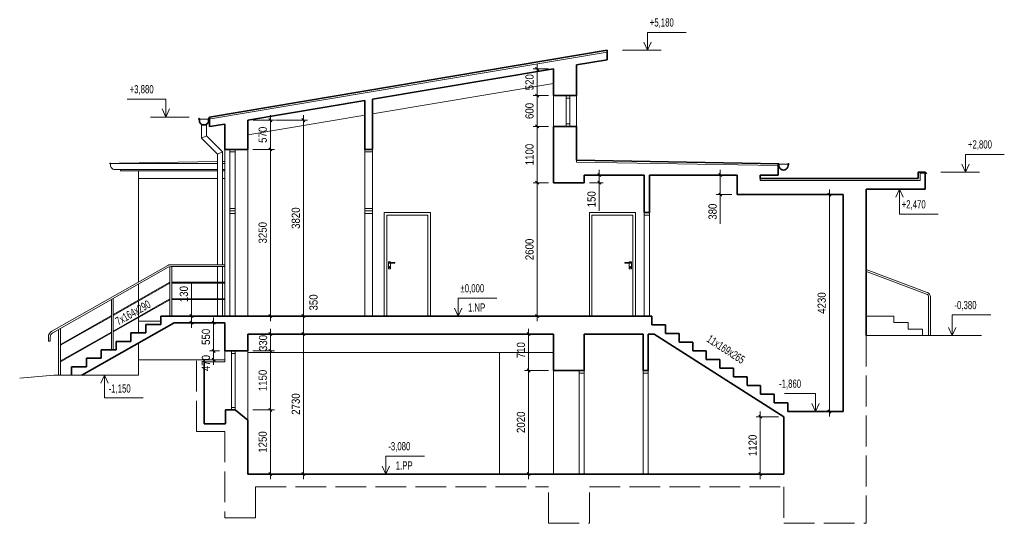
# Model space of a CAD drawing. Header units: millimetres. Extents: x -12269 to 6933, y -28686 to -18867.
import ezdxf

# ---------------------------------------------------------------- set-up
doc = ezdxf.new("R2010")
doc.units = ezdxf.units.MM
doc.linetypes.add('Carkovana 2x_1', pattern=[780, 600, -180])
doc.layers.add('XR$1$ŘEZY_1', color=7, linetype='Continuous', lineweight=25)

# ---------------------------------------------------------------- blocks, each defined once
blk = doc.blocks.new('NSY140')
at = {"color": 0, "linetype": 'ByBlock', "lineweight": -2}
for p, q in [((-50, 0), (50, 0)), ((-30, -30), (30, 30)), ((0, -50), (0, 50))]:
    blk.add_line(p, q, dxfattribs=at)

msp = doc.modelspace()

# ---------------------------------------------------------------- linework, layer by layer
at = {"layer": 'XR$1$ŘEZY_1', "color": 96, "linetype": 'Continuous', "lineweight": 13}
for p, q in [((728, -19114), (-26, -19114)), ((-26, -19114), (-26, -19462)), ((-26, -19462), (-98, -19305)), ((-26, -19462), (45, -19305)), ((242, -19462), (-512, -19462)), ((-2177, -19726), (-2177, -20446)), ((-1959, -19826), (-2257, -19826)), ((-1959, -20346), (-2257, -20346)), ((-1959, -20346), (-2257, -20346)), ((-2177, -20246), (-2177, -21046)), ((-9416, -20416), (-10171, -20416)), ((-9416, -20416), (-9416, -20764)), ((-9416, -20764), (-9488, -20607)), ((-9416, -20764), (-9345, -20607)), ((-7380, -21496), (-7380, -20726)), ((-6735, -24746), (-6735, -20726)), ((-8963, -20764), (-9718, -20764)), ((-7719, -20826), (-7300, -20826)), ((-7280, -20826), (-6655, -20826)), ((-2177, -20846), (-2177, -22146)), ((-1959, -20946), (-2257, -20946)), ((-1959, -20946), (-2257, -20946)), ((-7380, -21296), (-7380, -24746)), ((-7719, -21396), (-7300, -21396)), ((-7719, -21396), (-7300, -21396)), ((6933, -21493), (6179, -21493)), ((6179, -21493), (6179, -21841)), ((6179, -21841), (6107, -21684)), ((6179, -21841), (6250, -21684)), ((-967, -21796), (-967, -22046)), ((1394, -21796), (1394, -22276)), ((6447, -21841), (5693, -21841)), ((-1959, -22046), (-2257, -22046)), ((-1959, -22046), (-2257, -22046)), ((-2177, -21946), (-2177, -24746)), ((-1159, -21896), (-887, -21896)), ((-1159, -22046), (-887, -22046)), ((-967, -22046), (-967, -22591)), ((1621, -21896), (1314, -21896)), ((3523, -22176), (3523, -26606)), ((4887, -22171), (4815, -22327)), ((4887, -22660), (4887, -22171)), ((4887, -22171), (4958, -22327)), ((1621, -22276), (1314, -22276)), ((1394, -22276), (1394, -22845)), ((3448, -22276), (3443, -22276)), ((5641, -22660), (4887, -22660)), ((-8918, -23995), (-8918, -24646)), ((-2964, -24298), (-3718, -24298)), ((-3718, -24298), (-3718, -24646)), ((-8918, -24646), (-8918, -24546)), ((-6735, -25096), (-6735, -24546)), ((-3718, -24646), (-3790, -24489)), ((-3718, -24646), (-3646, -24489)), ((-8918, -24776), (-8918, -24646)), ((-8918, -24776), (-8918, -24646)), ((-8918, -24776), (-8918, -24676)), ((-8841, -24646), (-8838, -24646)), ((-8488, -25426), (-8488, -24676)), ((-7719, -24646), (-7300, -24646)), ((-6835, -24646), (-6815, -24646)), ((-6835, -24646), (-6815, -24646)), ((-2196, -24646), (-2257, -24646)), ((6670, -24618), (5915, -24618)), ((5915, -24618), (5915, -25026)), ((-8918, -24776), (-8918, -24876)), ((-8818, -24776), (-8838, -24776)), ((-8818, -24776), (-8838, -24776)), ((-8388, -24776), (-8408, -24776)), ((-7380, -25426), (-7380, -24896)), ((-6735, -27826), (-6735, -24896)), ((-2344, -25806), (-2344, -24896)), ((5915, -25026), (5844, -24869)), ((5915, -25026), (5987, -24869)), ((-7719, -24996), (-7300, -24996)), ((-6816, -24996), (-6815, -24996)), ((-6816, -24996), (-6815, -24996)), ((-1959, -24996), (-2424, -24996)), ((-8369, -25326), (-8568, -25326)), ((-8369, -25326), (-8568, -25326)), ((-8488, -25596), (-8488, -25226)), ((-7719, -25326), (-7300, -25326)), ((-7719, -25326), (-7300, -25326)), ((-7380, -26576), (-7380, -25226)), ((-8769, -25496), (-8998, -25496)), ((-8769, -25496), (-8998, -25496)), ((-8369, -25496), (-8568, -25496)), ((-1959, -25706), (-2424, -25706)), ((-1959, -25706), (-2424, -25706)), ((-2344, -27826), (-2344, -25606)), ((-10617, -25796), (-10688, -25952)), ((-10617, -26237), (-10617, -25796)), ((-10617, -25796), (-10545, -25952)), ((-10617, -26237), (-9862, -26237)), ((3249, -26158), (2648, -26158)), ((3249, -26158), (3249, -26506)), ((-7719, -26476), (-7300, -26476)), ((-7719, -26476), (-7300, -26476)), ((-7380, -27826), (-7380, -26376)), ((3249, -26506), (3177, -26349)), ((3249, -26506), (3320, -26349)), ((2531, -26609), (2095, -26609)), ((2175, -26509), (2175, -27826)), ((3448, -26506), (3443, -26506)), ((-4372, -27378), (-5126, -27378)), ((-5126, -27378), (-5126, -27726)), ((-5126, -27726), (-5198, -27569)), ((-5126, -27726), (-5054, -27569)), ((-7719, -27726), (-7300, -27726)), ((-6816, -27726), (-6815, -27726)), ((-1959, -27726), (-2424, -27726)), ((2531, -27726), (2095, -27726))]:
    msp.add_line(p, q, dxfattribs=at)
at = {"layer": 'XR$1$ŘEZY_1', "color": 7, "linetype": 'Continuous', "lineweight": 13}
for p, q in [((-8589, -20803), (-809, -19498)), ((-5389, -20702), (-1859, -20110)), ((-1859, -20346), (-1859, -20946)), ((-1609, -20346), (-1609, -20946)), ((-1539, -20346), (-1539, -20946)), ((-1409, -20346), (-1409, -20946)), ((-1609, -20396), (-1539, -20396)), ((-7819, -21110), (-5539, -20727)), ((-8761, -20803), (-8589, -20803)), ((-8725, -20904), (-8725, -21174)), ((-8625, -20904), (-8625, -21133)), ((-1609, -20896), (-1539, -20896)), ((-8725, -21174), (-8625, -21133)), ((-8725, -21174), (-8413, -21486)), ((-8625, -21133), (-8313, -21445)), ((-8413, -21486), (-8313, -21445)), ((-8413, -21486), (-8413, -23646)), ((-8313, -21445), (-8313, -23646)), ((-8269, -24646), (-8269, -21396)), ((-8169, -24646), (-8169, -21396)), ((-8169, -21446), (-8069, -21446)), ((-8069, -24646), (-8069, -21396)), ((-7819, -21396), (-7819, -24646)), ((-5539, -21396), (-5539, -24646)), ((-5539, -21446), (-5389, -21446)), ((-5389, -21396), (-5389, -24646)), ((-10496, -21672), (-10324, -21672)), ((-10327, -21670), (-10322, -21666)), ((-10324, -21672), (-8413, -21672)), ((-10322, -21666), (-8413, -21633)), ((-10304, -21672), (-10304, -21666)), ((-8313, -21631), (-8270, -21630)), ((-8313, -21672), (-8269, -21672)), ((-1409, -21642), (-1409, -21607)), ((2521, -21711), (-1409, -21642)), ((2543, -21680), (2538, -21676)), ((2713, -21682), (2540, -21682)), ((2713, -21682), (2540, -21682)), ((-10410, -21788), (-8413, -21788)), ((-10304, -21816), (-10304, -21788)), ((-10304, -21816), (-8413, -21816)), ((-9954, -21816), (-9954, -23983)), ((-8313, -21788), (-8269, -21788)), ((-8313, -21816), (-8269, -21816)), ((5291, -21856), (5391, -21856)), ((5291, -22001), (5291, -21856)), ((-8313, -21966), (-8269, -21966)), ((2171, -21966), (2171, -22001)), ((2171, -22001), (5291, -22001)), ((-8169, -22546), (-8069, -22546)), ((-8169, -22596), (-8069, -22596)), ((-8169, -22646), (-8069, -22646)), ((-5539, -22546), (-5389, -22546)), ((-5539, -22596), (-5389, -22596)), ((-5539, -22646), (-5389, -22646)), ((-5159, -24646), (-5159, -22626)), ((-5159, -22626), (-4259, -22626)), ((-4259, -24646), (-4259, -22626)), ((-1159, -24646), (-1159, -22626)), ((-1159, -22626), (-259, -22626)), ((-259, -24646), (-259, -22626)), ((-89, -22626), (-89, -24646)), ((11, -22626), (11, -24646)), ((-5109, -24646), (-5109, -22676)), ((-5109, -22676), (-4309, -22676)), ((-4309, -24646), (-4309, -22676)), ((-1109, -24646), (-1109, -22676)), ((-1109, -22676), (-309, -22676)), ((-309, -24646), (-309, -22676)), ((-89, -22676), (11, -22676)), ((-5038, -23585), (-5079, -23585)), ((-5079, -23585), (-5079, -23722)), ((-4951, -23600), (-5064, -23600)), ((-5064, -23600), (-5064, -23614)), ((-5064, -23614), (-4951, -23614)), ((-5038, -23600), (-5038, -23585)), ((-5038, -23722), (-5038, -23614)), ((-4951, -23614), (-4951, -23600)), ((-467, -23600), (-355, -23600)), ((-467, -23614), (-467, -23600)), ((-355, -23614), (-467, -23614)), ((-380, -23600), (-380, -23585)), ((-380, -23585), (-339, -23585)), ((-380, -23722), (-380, -23614)), ((-355, -23600), (-355, -23614)), ((-339, -23585), (-339, -23722)), ((-11641, -24939), (-9382, -23659)), ((-11624, -24969), (-9372, -23694)), ((-9339, -24646), (-9339, -23681)), ((-9332, -23646), (-8269, -23646)), ((-9323, -23681), (-8269, -23681)), ((-9304, -24646), (-9304, -23681)), ((-8413, -23681), (-8413, -23987)), ((-8313, -23681), (-8313, -23987)), ((-5079, -23722), (-5038, -23722)), ((-339, -23722), (-380, -23722)), ((4229, -23772), (5418, -24216)), ((4241, -23739), (5432, -24184)), ((-10446, -24615), (-9339, -23987)), ((-8269, -23987), (-9304, -23987)), ((-8269, -24002), (-9304, -24002)), ((-8413, -24002), (-8413, -24309)), ((-8313, -24002), (-8313, -24309)), ((-10446, -24632), (-9339, -24005)), ((-9954, -24023), (-9954, -24336)), ((-10481, -25303), (-10481, -24322)), ((-10446, -25303), (-10446, -24302)), ((-10446, -24937), (-9339, -24309)), ((-10446, -24954), (-9339, -24326)), ((-9954, -24353), (-9954, -24658)), ((-8269, -24309), (-9304, -24309)), ((-8269, -24324), (-9304, -24324)), ((-8413, -24324), (-8413, -24646)), ((-8313, -24324), (-8313, -24646)), ((5456, -24275), (5456, -25026)), ((5491, -24275), (5491, -25026)), ((-11474, -25197), (-10481, -24635)), ((-11474, -25214), (-10481, -24652)), ((-9954, -24675), (-9954, -24974)), ((-9954, -24746), (-9519, -24746)), ((4241, -24646), (4781, -24646)), ((4781, -24773), (4781, -24646)), ((-11509, -25796), (-11509, -24904)), ((-11474, -25796), (-11474, -24885)), ((-11474, -25519), (-10481, -24956)), ((4781, -24773), (5061, -24773)), ((5061, -24899), (5061, -24773)), ((5061, -24899), (5341, -24899)), ((5341, -24899), (5341, -25026)), ((-11709, -25136), (-11709, -25056)), ((-11674, -25136), (-11709, -25136)), ((-11674, -25136), (-11674, -25056)), ((-11474, -25536), (-10481, -24974)), ((4241, -25026), (6489, -25026)), ((-9954, -25171), (-9954, -25796)), ((-8269, -25326), (-8269, -25536)), ((-8139, -26476), (-8139, -25326)), ((-8069, -26476), (-8069, -25326)), ((-7819, -25326), (-7819, -26676)), ((-8669, -25496), (-9954, -25496)), ((-8669, -25496), (-8269, -25496)), ((-8669, -25536), (-8269, -25536)), ((-8069, -25376), (-8139, -25376)), ((-7819, -25356), (-1859, -25356)), ((-2909, -27726), (-2909, -25356)), ((-1859, -27727), (-1859, -25706)), ((-1359, -27727), (-1359, -25706)), ((-1259, -27727), (-1259, -25706)), ((-109, -27726), (-109, -25706)), ((-9, -27726), (-9, -25706)), ((-11604, -25796), (-12269, -25857)), ((-9954, -25796), (-11604, -25796)), ((-1359, -25756), (-1259, -25756)), ((-109, -25756), (-9, -25756)), ((-8069, -26426), (-8139, -26426))]:
    msp.add_line(p, q, dxfattribs=at)
at = {"layer": 'XR$1$ŘEZY_1', "color": 7, "linetype": 'Continuous', "lineweight": 35}
for p, q in [((-8569, -20764), (-809, -19462)), ((-809, -19462), (-809, -19650)), ((-1409, -19750), (-809, -19650)), ((-1409, -19750), (-1409, -20346)), ((-5389, -20418), (-1859, -19826)), ((-1859, -19826), (-1859, -20346)), ((-1859, -20346), (-1409, -20346)), ((-7819, -20826), (-5539, -20443)), ((-5539, -21396), (-5539, -20443)), ((-5389, -21396), (-5389, -20418)), ((-8569, -20764), (-8595, -20794)), ((-8569, -20952), (-8569, -20764)), ((-8569, -20952), (-8269, -20901)), ((-8269, -21396), (-8269, -20901)), ((-7819, -21396), (-7819, -20826)), ((-1859, -20946), (-1859, -22046)), ((-1859, -20946), (-1409, -20946)), ((-1409, -20946), (-1409, -21607)), ((-8269, -21396), (-7819, -21396)), ((-5539, -21396), (-5389, -21396)), ((2538, -21676), (-1409, -21607)), ((2521, -21896), (2521, -21676)), ((5256, -21841), (5256, -21966)), ((5256, -21841), (5391, -21841)), ((5391, -22171), (5391, -21841)), ((5391, -21841), (5414, -21872)), ((-1859, -22046), (-1259, -22046)), ((-1259, -21896), (-89, -21896)), ((-1259, -22046), (-1259, -21896)), ((-89, -21896), (-89, -22626)), ((11, -21896), (1721, -21896)), ((11, -21896), (11, -22626)), ((1721, -21896), (1721, -22276)), ((2171, -21966), (2171, -21896)), ((2521, -21896), (2171, -21896)), ((2171, -21966), (5256, -21966)), ((4241, -25026), (4241, -22171)), ((4241, -22171), (5391, -22171)), ((1721, -22276), (3791, -22276)), ((3791, -26506), (3791, -22276)), ((-89, -22626), (11, -22626)), ((-9519, -24646), (61, -24646)), ((-9519, -24810), (-9519, -24646)), ((61, -24646), (61, -24815)), ((-11056, -25796), (-9256, -24776)), ((-9809, -24974), (-9809, -24810)), ((-9519, -24810), (-9809, -24810)), ((-9256, -24776), (-8269, -24776)), ((-8269, -24776), (-8269, -25326)), ((326, -24815), (61, -24815)), ((326, -24815), (326, -24984)), ((-10389, -25303), (-10389, -25139)), ((-10099, -25139), (-10389, -25139)), ((-10099, -25139), (-10099, -24974)), ((-9809, -24974), (-10099, -24974)), ((-7819, -24996), (-1859, -24996)), ((-7819, -24996), (-7819, -25326)), ((-1859, -25706), (-1859, -24996)), ((-1259, -25705), (-1259, -24996)), ((-1259, -24996), (-109, -24996)), ((-109, -25706), (-109, -24996)), ((-9, -25706), (-9, -24996)), ((-9, -24996), (103, -24996)), ((103, -24996), (2631, -26609)), ((591, -24984), (326, -24984)), ((591, -24984), (591, -25153)), ((856, -25153), (591, -25153)), ((856, -25153), (856, -25322)), ((-10679, -25467), (-10679, -25303)), ((-10389, -25303), (-10679, -25303)), ((-7819, -25326), (-8269, -25326)), ((1121, -25322), (856, -25322)), ((1121, -25322), (1121, -25491)), ((-10969, -25632), (-10969, -25467)), ((-10679, -25467), (-10969, -25467)), ((-8669, -26746), (-8669, -25496)), ((1386, -25491), (1121, -25491)), ((1386, -25491), (1386, -25660)), ((-11259, -25796), (-11259, -25632)), ((-10969, -25632), (-11259, -25632)), ((-1859, -25706), (-1259, -25706)), ((-109, -25706), (-9, -25706)), ((1651, -25660), (1386, -25660)), ((1651, -25660), (1651, -25829)), ((1916, -25829), (1651, -25829)), ((1916, -25829), (1916, -25999)), ((2181, -25999), (1916, -25999)), ((2181, -25999), (2181, -26168)), ((2446, -26168), (2181, -26168)), ((2446, -26168), (2446, -26337)), ((-8256, -26746), (-8256, -26476)), ((-8069, -26476), (-8256, -26476)), ((-8069, -26476), (-7819, -26676)), ((2711, -26337), (2446, -26337)), ((2711, -26337), (2711, -26506)), ((-7819, -26676), (-7819, -27726)), ((2631, -27726), (2631, -26609)), ((2711, -26506), (3791, -26506)), ((-8256, -26746), (-8669, -26746)), ((-7819, -27726), (2631, -27726))]:
    msp.add_line(p, q, dxfattribs=at)
at = {"layer": 'XR$1$ŘEZY_1', "color": 8, "linetype": 'Continuous', "lineweight": 13}
msp.add_line((-9954, -21966), (-8413, -21966), dxfattribs=at)
at = {"layer": 'XR$1$ŘEZY_1', "color": 8, "linetype": 'Carkovana 2x_1', "lineweight": 13}
for p, q in [((4241, -25026), (4241, -28685)), ((-8819, -26896), (-8819, -25496)), ((-8269, -26896), (-8819, -26896)), ((-8269, -26896), (-8269, -28576)), ((-7669, -27976), (-1959, -27976)), ((-7669, -27976), (-7669, -28576)), ((-1959, -28686), (-1959, -27976)), ((-1159, -28685), (-1159, -27976)), ((-1159, -27976), (2631, -27976)), ((2631, -27976), (2631, -28685)), ((-7669, -28576), (-8269, -28576)), ((-1959, -28686), (-1159, -28686)), ((2631, -28685), (4241, -28685))]:
    msp.add_line(p, q, dxfattribs=at)
at = {"layer": 'XR$1$ŘEZY_1', "color": 7, "linetype": 'Continuous', "lineweight": 13}
for centre in [(-5059, -23690), (-360, -23690)]:
    msp.add_circle(centre, 8.3, dxfattribs=at)
at = {"layer": 'XR$1$ŘEZY_1', "color": 7, "linetype": 'Continuous', "lineweight": 35}
for centre, radius, start, end in [((-8769, -20803), 8, 0, 329.2937), ((-8675, -20829), 90, 163.2404, 16.7596), ((2626, -21708), 90, 163.2404, 16.7596), ((2721, -21682), 8, 210.7063, 180)]:
    msp.add_arc(centre, radius, start, end, dxfattribs=at)
at = {"layer": 'XR$1$ŘEZY_1', "color": 7, "linetype": 'Continuous', "lineweight": 13}
for centre, radius, start, end in [((-10504, -21672), 8, 0, 329.2937), ((-10410, -21698), 90, 163.2404, 270), ((-9332, -23746), 100, 90, 119.5317), ((-9323, -23781), 100, 90, 119.5317), ((5391, -24275), 100, 0, 65.6872), ((5391, -24275), 65, 0, 65.6872), ((-11574, -25056), 135, 119.5317, 180), ((-11574, -25056), 100, 119.5317, 180)]:
    msp.add_arc(centre, radius, start, end, dxfattribs=at)

# ---------------------------------------------------------------- block references
at = {"layer": 'XR$1$ŘEZY_1', "color": 96, "linetype": 'Continuous', "lineweight": 13, "xscale": 0.9999999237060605, "yscale": 0.9999999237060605, "zscale": 0.9999999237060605}
for p, rotation in [((-2177, -19826), 90), ((-2177, -20346), 90), ((-2177, -20346), 270), ((-7380, -20826), 90), ((-6735, -20826), 90), ((-2177, -20946), 90), ((-2177, -20946), 270), ((-7380, -21396), 270), ((-7380, -21396), 90), ((-967, -21896), 90), ((1394, -21896), 90), ((-2177, -22046), 90), ((-2177, -22046), 270), ((-967, -22046), 270), ((1394, -22276), 270), ((3523, -22276), 90), ((-8918, -24646), 270), ((-8918, -24776), 90), ((-8918, -24776), 90), ((-8488, -24776), 90), ((-7380, -24646), 270), ((-6735, -24646), 270), ((-6735, -24646), 90), ((-2177, -24646), 270), ((-7380, -24996), 90), ((-6735, -24996), 270), ((-6735, -24996), 90), ((-2344, -24996), 90), ((-8488, -25326), 270), ((-8488, -25326), 90), ((-7380, -25326), 270), ((-7380, -25326), 90), ((-8488, -25496), 270), ((-2344, -25706), 270), ((-2344, -25706), 90), ((-7380, -26476), 270), ((-7380, -26476), 90), ((3523, -26506), 270), ((2175, -26609), 90), ((-7380, -27726), 270), ((-6735, -27726), 270), ((-2344, -27726), 270), ((2175, -27726), 270)]:
    msp.add_blockref('NSY140', p, dxfattribs=dict(at, rotation=rotation))

# ---------------------------------------------------------------- texts
at = {"layer": 'XR$1$ŘEZY_1', "color": 96, "linetype": 'Continuous', "lineweight": 18, "char_height": 160, "attachment_point": 7}
for s, insert, width in [('\\W0.71;+5,180', (19, -19030), 629.4), ('\\W0.71;+3,880', (-10125, -20332), 647.88), ('\\W0.71;+2,800', (6224, -21408), 647.88), ('\\W0.71;+2,470', (4932, -22576), 647.88), ('\\W0.71;±0,000', (-3673, -24213), 647.88), ('\\W0.71;-0,380', (5961, -24540), 647.88), ('\\W0.71;1.NP', (-3526, -24558), 426.1), ('\\W0.71;-1,860', (2540, -26073), 629.4), ('\\W0.71;-1,150', (-10535, -26167), 610.92), ('\\W0.71;-3,080', (-5081, -27293), 647.88), ('\\W0.71;1.PP', (-4935, -27638), 426.1)]:
    msp.add_mtext(s, dxfattribs=dict(at, insert=insert, width=width))
at = {"layer": 'XR$1$ŘEZY_1', "color": 96, "linetype": 'Continuous', "lineweight": 18, "char_height": 160}
for s, insert, width, attachment_point, rotation in [('\\W0.88;520', (-2326, -20086), 440.22, 5, 90), ('\\W0.88;600', (-2326, -20646), 440.22, 5, 90), ('\\W0.88;570', (-7529, -21111), 440.22, 5, 90), ('\\W0.88;1100', (-2326, -21496), 532.63, 5, 90), ('\\W0.88;150', (-1116, -22368), 417.12, 5, 90), ('\\W0.88;380', (1245, -22610), 440.22, 5, 90), ('\\W0.88;3820', (-6884, -22736), 578.83, 5, 90), ('\\W0.88;3250', (-7529, -23021), 578.83, 5, 90), ('\\W0.88;2600', (-2326, -23346), 578.83, 5, 90), ('\\W0.88;130', (-9067, -24217), 417.12, 5, 90), ('\\W0.88;4230', (3373, -24391), 578.83, 5, 90), ('\\W0.71;7x164x290', (-10343, -24833), 999.03, 7, 29.49), ('\\W0.88;350', (-6538, -24380), 440.22, 5, 90), ('\\W0.88;550', (-8637, -25051), 440.22, 5, 90), ('\\W0.88;330', (-7522, -25171), 440.22, 5, 90), ('\\W0.71;11x169x265', (1113, -25136), 1072.96, 7, 326.9587), ('\\W0.88;710', (-2493, -25311), 417.12, 5, 90), ('\\W0.88;470', (-8637, -25561), 440.22, 5, 90), ('\\W0.88;1150', (-7529, -25901), 532.63, 5, 90), ('\\W0.88;2730', (-6884, -26361), 578.83, 5, 90), ('\\W0.88;2020', (-2493, -26716), 578.83, 5, 90), ('\\W0.88;1250', (-7529, -27101), 555.73, 5, 90), ('\\W0.88;1120', (2026, -27167), 532.63, 5, 90)]:
    msp.add_mtext(s, dxfattribs=dict(at, insert=insert, width=width, attachment_point=attachment_point, rotation=rotation))

doc.saveas('drawing.dxf')
